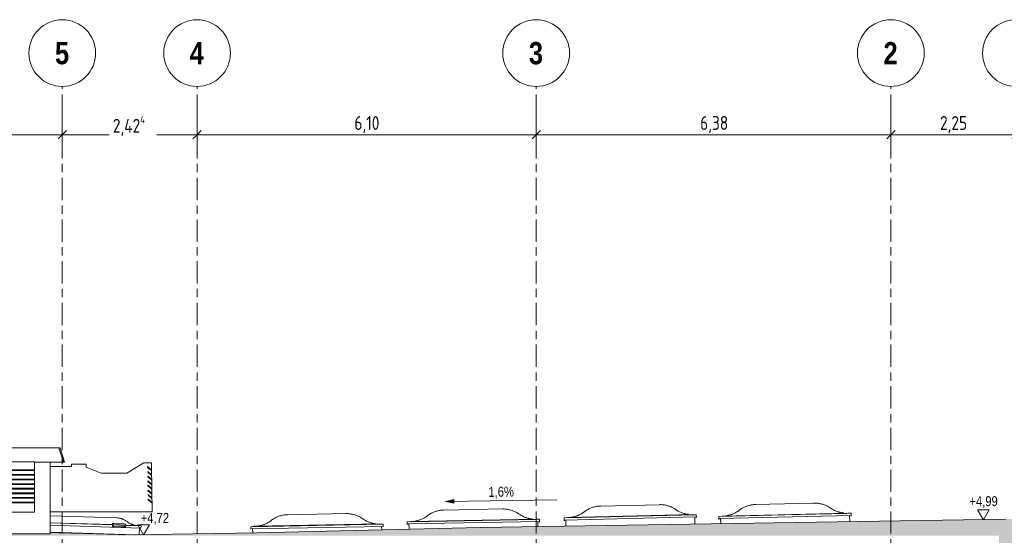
# Model space of a CAD drawing. Header units: metres. Extents: x 2 to 230, y -14 to 869.
# Tile 68 of 71: x 203 to 221, y 2 to 11. Entities that reach past the tile are written whole.
import ezdxf

# ---------------------------------------------------------------- set-up
doc = ezdxf.new("R2010")
doc.units = ezdxf.units.M
doc.linetypes.add('_Rasterlinie_', pattern=[0.75, 0.4, -0.1, 0.15, -0.1])
for name, color, linetype, lineweight in [('A_Bem', 7, 'Continuous', 5), ('A_Bem-100', 7, 'Continuous', 5), ('A_Fenster', 45, 'Continuous', 5), ('A_Geschossdecken', 7, 'Continuous', 5), ('A_Geschossdecken_Oberflächenschraffur', 7, 'Continuous', 5), ('A_Geschossdecken_Schraffur', 7, 'Continuous', 5), ('A_Hoehenkoten', 124, 'Continuous', 5), ('A_Raster', 128, 'Continuous', 5), ('HLS-Bauteile', 7, 'Continuous', 5), ('Neigungskoten', 50, 'Continuous', 5)]:
    doc.layers.add(name, color=color, linetype=linetype, lineweight=lineweight)
doc.styles.add('Arial', font='arial.ttf', dxfattribs={"width": 0.8, "height": 0.18})
doc.styles.add('Arial Narrow_B', font='txt', dxfattribs={"height": 0.4})
doc.styles.add('ISOCPEUR_1', font='isocpeur.ttf', dxfattribs={"width": 0.8, "height": 0.25})
doc.dimstyles.new('BLB-Standard_2_5_Aussen_maskiert_1', dxfattribs={"dimscale": 0.3048, "dimtxt": 0.248995, "dimasz": 0.492126, "dimexe": 1.32874, "dimexo": 0.0625, "dimgap": 0.032808, "dimtad": 1, "dimrnd": 0.001, "dimzin": 0, "dimdsep": 46, "dimtxsty": 'ISOCPEUR_1', "dimblk1": 'OBLIQUE', "dimblk2": 'OBLIQUE', "dimsah": 1, "dimcen": 0.09, "dimdle": 0.164042, "dimazin": 0, "dimtfac": 1, "dimtdec": 4, "dimtix": 1, "dimtmove": 0, "dimatfit": 3, "dimfxl": 1.32874, "dimfxlon": 1, "dimtvp": 1, "dimtfill": 1, "dimtolj": 1, "dimtzin": 0, "dimarcsym": 2})

# ---------------------------------------------------------------- blocks, each defined once
blk = doc.blocks.new('FE Dachkuppel rechteckig - 2320 x 1400-8069988-H')
at = {"layer": 'A_Fenster', "color": 250, "lineweight": 9}
for p, q in [((24.981, 2.489), (23.919, 2.464)), ((25.644, 2.308), (23.265, 2.252)), ((25.584, 2.312), (23.325, 2.258)), ((23.34, 2.253), (25.569, 2.306)), ((25.644, 2.308), (25.584, 2.312)), ((25.645, 2.268), (25.644, 2.308)), ((23.325, 2.258), (23.265, 2.252)), ((23.265, 2.252), (23.266, 2.212)), ((23.265, 2.252), (23.265, 2.238)), ((23.266, 2.212), (25.645, 2.268)), ((23.266, 2.198), (23.266, 2.212)), ((25.64, 2.268), (23.271, 2.212)), ((23.271, 2.212), (23.271, 2.199)), ((23.298, 2.121), (23.296, 2.212)), ((25.618, 2.158), (25.615, 2.268)), ((25.64, 2.255), (25.64, 2.268)), ((25.645, 2.255), (25.645, 2.268))]:
    blk.add_line(p, q, dxfattribs=at)
for points, knots in [([(25.275, 2.4), (25.257, 2.412), (25.23, 2.429), (25.192, 2.447), (25.153, 2.463), (25.112, 2.475), (25.071, 2.483), (25.039, 2.487), (25.007, 2.489), (24.986, 2.489), (24.975, 2.489)], [-1, -1, -1, -1, -0.8, -0.7, -0.6, -0.4, -0.3, -0.2, -0.1, 0, 0, 0, 0]), ([(23.629, 2.361), (23.612, 2.348), (23.586, 2.33), (23.549, 2.31), (23.523, 2.298), (23.498, 2.288), (23.475, 2.28), (23.453, 2.274), (23.429, 2.268), (23.411, 2.265), (23.401, 2.263), (23.398, 2.263)], [0, 0, 0, 0, 0.2, 0.3, 0.4, 0.475, 0.55, 0.625, 0.7, 0.775, 0.8, 0.8, 0.8, 0.8]), ([(23.924, 2.464), (23.913, 2.464), (23.892, 2.463), (23.86, 2.459), (23.829, 2.454), (23.788, 2.444), (23.748, 2.43), (23.709, 2.412), (23.672, 2.392), (23.646, 2.374), (23.629, 2.361)], [0, 0, 0, 0, 0.1, 0.2, 0.3, 0.4, 0.6, 0.7, 0.8, 1, 1, 1, 1]), ([(25.51, 2.313), (25.5, 2.314), (25.479, 2.317), (25.453, 2.322), (25.432, 2.327), (25.412, 2.333), (25.387, 2.341), (25.357, 2.353), (25.319, 2.371), (25.292, 2.388), (25.275, 2.4)], [-0.8, -0.8, -0.8, -0.8, -0.7, -0.6, -0.55, -0.5, -0.4, -0.3, -0.2, 0, 0, 0, 0])]:
    blk.add_open_spline(points, degree=3, knots=knots, dxfattribs=at)
blk = doc.blocks.new('FE Dachkuppel rechteckig - 2320 x 1400-8069985-H')
at = {"layer": 'A_Fenster', "color": 250, "lineweight": 9}
for p, q in [((22.196, 2.462), (21.134, 2.437)), ((22.859, 2.282), (20.48, 2.225)), ((20.54, 2.231), (20.48, 2.225)), ((20.48, 2.225), (20.481, 2.185)), ((20.48, 2.225), (20.48, 2.212)), ((20.481, 2.185), (22.86, 2.242)), ((20.481, 2.172), (20.481, 2.185)), ((22.855, 2.242), (20.486, 2.185)), ((20.486, 2.185), (20.486, 2.172)), ((20.514, 2.078), (20.511, 2.186)), ((22.799, 2.285), (20.54, 2.231)), ((20.555, 2.226), (22.784, 2.28)), ((22.859, 2.282), (22.799, 2.285)), ((22.833, 2.114), (22.83, 2.241)), ((22.856, 2.229), (22.855, 2.242)), ((22.86, 2.242), (22.859, 2.282)), ((22.861, 2.229), (22.86, 2.242))]:
    blk.add_line(p, q, dxfattribs=at)
for points, knots in [([(20.845, 2.334), (20.828, 2.321), (20.802, 2.303), (20.764, 2.283), (20.738, 2.271), (20.713, 2.261), (20.691, 2.254), (20.668, 2.247), (20.645, 2.242), (20.627, 2.238), (20.616, 2.237), (20.613, 2.236)], [0, 0, 0, 0, 0.2, 0.3, 0.4, 0.475, 0.55, 0.625, 0.7, 0.775, 0.8, 0.8, 0.8, 0.8]), ([(21.139, 2.437), (21.129, 2.437), (21.107, 2.436), (21.076, 2.433), (21.044, 2.427), (21.003, 2.417), (20.963, 2.403), (20.925, 2.385), (20.888, 2.365), (20.861, 2.347), (20.845, 2.334)], [0, 0, 0, 0, 0.1, 0.2, 0.3, 0.4, 0.6, 0.7, 0.8, 1, 1, 1, 1]), ([(22.49, 2.373), (22.473, 2.386), (22.446, 2.402), (22.408, 2.421), (22.368, 2.437), (22.328, 2.449), (22.286, 2.457), (22.255, 2.461), (22.223, 2.463), (22.202, 2.463), (22.191, 2.462)], [-1, -1, -1, -1, -0.8, -0.7, -0.6, -0.4, -0.3, -0.2, -0.1, 0, 0, 0, 0]), ([(22.726, 2.287), (22.715, 2.288), (22.694, 2.29), (22.668, 2.295), (22.648, 2.3), (22.627, 2.306), (22.602, 2.314), (22.573, 2.326), (22.535, 2.345), (22.507, 2.361), (22.49, 2.373)], [-0.8, -0.8, -0.8, -0.8, -0.7, -0.6, -0.55, -0.5, -0.4, -0.3, -0.2, 0, 0, 0, 0])]:
    blk.add_open_spline(points, degree=3, knots=knots, dxfattribs=at)
blk = doc.blocks.new('FE Dachkuppel rechteckig - 2320 x 1400-V32-H')
at = {"layer": 'A_Fenster', "color": 250, "lineweight": 9}
for p, q in [((19.376, 2.385), (18.315, 2.365)), ((20.039, 2.2), (17.659, 2.155)), ((17.719, 2.161), (17.659, 2.155)), ((17.659, 2.155), (17.66, 2.115)), ((17.659, 2.155), (17.659, 2.144)), ((17.66, 2.115), (20.04, 2.16)), ((19.979, 2.203), (17.719, 2.161)), ((17.734, 2.156), (19.965, 2.198)), ((20.039, 2.2), (19.979, 2.203)), ((20.011, 2.07), (20.01, 2.159)), ((20.035, 2.149), (20.035, 2.16)), ((20.04, 2.16), (20.039, 2.2)), ((20.04, 2.149), (20.04, 2.16)), ((17.66, 2.104), (17.66, 2.115)), ((17.665, 2.115), (17.665, 2.104)), ((17.692, 2.023), (17.69, 2.116))]:
    blk.add_line(p, q, dxfattribs=at)
for points, knots in [([(18.319, 2.365), (18.309, 2.365), (18.288, 2.364), (18.256, 2.361), (18.225, 2.355), (18.183, 2.345), (18.143, 2.331), (18.105, 2.314), (18.067, 2.294), (18.041, 2.276), (18.024, 2.263)], [0, 0, 0, 0, 0.1, 0.2, 0.3, 0.4, 0.6, 0.7, 0.8, 1, 1, 1, 1]), ([(19.67, 2.294), (19.653, 2.306), (19.626, 2.323), (19.588, 2.342), (19.549, 2.358), (19.508, 2.37), (19.466, 2.378), (19.435, 2.383), (19.403, 2.385), (19.382, 2.385), (19.371, 2.385)], [-1, -1, -1, -1, -0.8, -0.7, -0.6, -0.4, -0.3, -0.2, -0.1, 0, 0, 0, 0]), ([(18.024, 2.263), (18.007, 2.25), (17.981, 2.232), (17.944, 2.212), (17.917, 2.2), (17.893, 2.19), (17.87, 2.183), (17.847, 2.176), (17.824, 2.171), (17.806, 2.168), (17.795, 2.166), (17.793, 2.166)], [0, 0, 0, 0, 0.2, 0.3, 0.4, 0.475, 0.55, 0.625, 0.7, 0.775, 0.8, 0.8, 0.8, 0.8]), ([(19.905, 2.205), (19.895, 2.206), (19.874, 2.209), (19.848, 2.214), (19.827, 2.22), (19.807, 2.226), (19.782, 2.234), (19.752, 2.246), (19.714, 2.265), (19.687, 2.282), (19.67, 2.294)], [-0.8, -0.8, -0.8, -0.8, -0.7, -0.6, -0.55, -0.5, -0.4, -0.3, -0.2, 0, 0, 0, 0])]:
    blk.add_open_spline(points, degree=3, knots=knots, dxfattribs=at)
blk = doc.blocks.new('FE Dachkuppel rechteckig - 2320 x 1400-8069983-H')
at = {"layer": 'A_Fenster', "color": 250, "lineweight": 9}
for p, q in [((16.56, 2.301), (15.507, 2.281)), ((17.227, 2.111), (14.848, 2.066)), ((14.907, 2.073), (14.848, 2.066)), ((14.848, 2.026), (17.228, 2.071)), ((14.848, 2.066), (14.848, 2.026)), ((14.848, 2.025), (14.848, 2.026)), ((14.853, 2.026), (14.853, 2.025)), ((14.88, 1.957), (14.878, 2.027)), ((17.167, 2.115), (14.907, 2.073)), ((14.918, 2.068), (17.157, 2.11)), ((17.227, 2.111), (17.167, 2.115)), ((17.199, 2.012), (17.198, 2.071)), ((17.223, 2.07), (17.223, 2.071)), ((17.228, 2.071), (17.227, 2.111)), ((17.228, 2.07), (17.228, 2.071))]:
    blk.add_line(p, q, dxfattribs=at)
for points, knots in [([(15.213, 2.177), (15.196, 2.164), (15.169, 2.146), (15.132, 2.126), (15.106, 2.113), (15.081, 2.104), (15.058, 2.096), (15.036, 2.089), (15.012, 2.084), (14.994, 2.08), (14.984, 2.078), (14.981, 2.078)], [0, 0, 0, 0, 0.2, 0.3, 0.4, 0.475, 0.55, 0.625, 0.7, 0.775, 0.8, 0.8, 0.8, 0.8]), ([(15.508, 2.281), (15.497, 2.281), (15.476, 2.28), (15.444, 2.277), (15.413, 2.271), (15.372, 2.261), (15.331, 2.247), (15.293, 2.229), (15.256, 2.208), (15.229, 2.19), (15.213, 2.177)], [0, 0, 0, 0, 0.1, 0.2, 0.3, 0.4, 0.6, 0.7, 0.8, 1, 1, 1, 1]), ([(16.858, 2.208), (16.841, 2.221), (16.814, 2.238), (16.776, 2.257), (16.737, 2.273), (16.696, 2.286), (16.655, 2.294), (16.623, 2.299), (16.591, 2.301), (16.57, 2.302), (16.559, 2.301)], [-1, -1, -1, -1, -0.8, -0.7, -0.6, -0.4, -0.3, -0.2, -0.1, 0, 0, 0, 0]), ([(17.093, 2.118), (17.083, 2.119), (17.062, 2.122), (17.036, 2.128), (17.015, 2.133), (16.995, 2.139), (16.97, 2.148), (16.941, 2.16), (16.903, 2.179), (16.875, 2.196), (16.858, 2.208)], [-0.8, -0.8, -0.8, -0.8, -0.7, -0.6, -0.55, -0.5, -0.4, -0.3, -0.2, 0, 0, 0, 0])]:
    blk.add_open_spline(points, degree=3, knots=knots, dxfattribs=at)
blk = doc.blocks.new('FE Dachkuppel rund - Ø_850 _1000_-8070000-H')
at = {"layer": 'A_Fenster', "lineweight": 9}
blk.add_hatch(color=253, dxfattribs=at).paths.add_polyline_path([(12.593, 2.06), (12.594, 2.114), (12.476, 2.119), (12.358, 2.121), (12.355, 2.067), (12.376, 2.067), (12.378, 2.097), (12.573, 2.09), (12.572, 2.06)], flags=0)
at = {"layer": 'A_Fenster', "color": 250, "lineweight": 9}
for p, q in [((12.355, 2.067), (12.376, 2.067)), ((12.378, 2.097), (12.475, 2.094)), ((12.475, 2.094), (12.573, 2.09)), ((12.572, 2.06), (12.593, 2.06))]:
    blk.add_line(p, q, dxfattribs=at)
at = {"layer": 'A_Fenster', "color": 250, "lineweight": 9, "flags": 128}
for points in [[(12.358, 2.121), (12.357, 2.094), (12.355, 2.067)], [(12.376, 2.067), (12.377, 2.082), (12.378, 2.097)], [(12.573, 2.09), (12.572, 2.075), (12.572, 2.06)], [(12.593, 2.06), (12.594, 2.087), (12.594, 2.114)]]:
    blk.add_lwpolyline(points, dxfattribs=at)
at = {"layer": 'A_Fenster', "color": 250, "lineweight": 9}
for start_param, end_param in [(4.712512, 4.931942), (4.492836, 4.712512)]:
    blk.add_ellipse((12.474, 2.062), major_axis=(-0.45, 0.014), ratio=0.00388, start_param=start_param, end_param=end_param, dxfattribs=at)
for points in [[(12.476, 2.119), (12.456, 2.119), (12.417, 2.12), (12.378, 2.121), (12.358, 2.121)], [(12.594, 2.114), (12.574, 2.115), (12.535, 2.117), (12.496, 2.118), (12.476, 2.119)]]:
    blk.add_open_spline(points, degree=3, dxfattribs=at)
blk = doc.blocks.new('FE Dachkuppel rechteckig - 2400 x 900-8070001-H')
at = {"layer": 'A_Fenster', "color": 250, "lineweight": 9}
for p, q in [((12.437, 2.225), (11.233, 2.263)), ((12.357, 2.103), (11.233, 2.138)), ((12.357, 2.097), (11.233, 2.133)), ((11.233, 2.093), (12.869, 2.041)), ((12.783, 1.919), (11.233, 1.968)), ((12.811, 2.089), (12.594, 2.095)), ((12.871, 2.081), (12.594, 2.09)), ((12.811, 2.091), (12.811, 2.089)), ((12.871, 2.081), (12.811, 2.089)), ((12.836, 1.92), (12.84, 2.042)), ((12.869, 2.041), (12.871, 2.081)), ((12.871, 2.084), (12.871, 2.081))]:
    blk.add_line(p, q, dxfattribs=at)
for points, knots in [([(12.436, 2.225), (12.444, 2.225), (12.461, 2.224), (12.485, 2.22), (12.505, 2.216), (12.521, 2.211), (12.533, 2.207), (12.544, 2.202), (12.559, 2.196), (12.578, 2.186), (12.599, 2.174), (12.612, 2.164), (12.618, 2.159)], [0, 0, 0, 0, 0.125, 0.25, 0.375, 0.4375, 0.5, 0.5625, 0.625, 0.75, 0.875, 1, 1, 1, 1]), ([(12.618, 2.157), (12.612, 2.162), (12.599, 2.172), (12.578, 2.185), (12.556, 2.196), (12.537, 2.204), (12.521, 2.21), (12.505, 2.215), (12.485, 2.22), (12.461, 2.223), (12.444, 2.225), (12.436, 2.225)], [-1, -1, -1, -1, -0.875, -0.75, -0.625, -0.5, -0.4375, -0.375, -0.25, -0.125, 0, 0, 0, 0]), ([(12.618, 2.159), (12.625, 2.154), (12.638, 2.144), (12.659, 2.131), (12.681, 2.12), (12.7, 2.112), (12.712, 2.108), (12.716, 2.107)], [0, 0, 0, 0, 0.125, 0.25, 0.375, 0.5, 0.5612607, 0.5612607, 0.5612607, 0.5612607]), ([(12.801, 2.089), (12.793, 2.089), (12.776, 2.09), (12.752, 2.094), (12.732, 2.099), (12.716, 2.104), (12.704, 2.108), (12.693, 2.113), (12.678, 2.119), (12.659, 2.129), (12.638, 2.142), (12.625, 2.152), (12.618, 2.157)], [-1, -1, -1, -1, -0.875, -0.75, -0.625, -0.5625, -0.5, -0.4375, -0.375, -0.25, -0.125, 0, 0, 0, 0])]:
    blk.add_open_spline(points, degree=3, knots=knots, dxfattribs=at)
blk = doc.blocks.new('HLS-Bauteile 1 - HLS-Bauteile 1-8100788-H')
at = {"layer": 'HLS-Bauteile', "color": 250, "lineweight": 9}
for p, q in [((7.554, 3.485), (7.474, 3.225)), ((7.554, 3.485), (11.394, 3.485)), ((11.474, 3.225), (11.394, 3.485)), ((11.394, 3.485), (11.415, 3.485)), ((11.495, 3.225), (11.415, 3.485)), ((5.889, 3.227), (5.888, 3.087)), ((6.044, 3.227), (5.889, 3.227)), ((6.349, 3.036), (6.044, 3.227)), ((7.338, 3.202), (7.092, 3.202)), ((7.092, 3.202), (7.092, 3.147)), ((7.338, 3.159), (7.338, 3.202)), ((7.966, 3.225), (7.474, 3.225)), ((7.714, 3.225), (7.714, 1.935)), ((7.966, 3.087), (7.966, 3.23)), ((7.966, 3.23), (10.956, 3.23)), ((10.956, 3.23), (10.956, 3.087)), ((11.474, 3.225), (10.956, 3.225)), ((11.233, 1.935), (11.233, 3.225)), ((11.495, 3.225), (11.474, 3.225)), ((11.885, 3.192), (11.619, 3.192)), ((11.619, 3.192), (11.619, 3.149)), ((11.885, 3.135), (11.885, 3.192)), ((12.919, 3.217), (12.614, 3.026)), ((13.058, 3.217), (12.919, 3.217)), ((13.06, 3.087), (13.058, 3.217)), ((5.887, 3.074), (5.886, 3.004)), ((5.886, 3.004), (5.957, 3.063)), ((5.957, 3.05), (5.886, 2.991)), ((5.958, 3.133), (5.887, 3.074)), ((5.888, 3.087), (5.958, 3.147)), ((5.957, 3.063), (5.957, 3.05)), ((5.958, 3.147), (5.958, 3.133)), ((6.781, 3.036), (6.349, 3.036)), ((7.092, 3.147), (6.781, 3.036)), ((7.714, 3.159), (7.338, 3.159)), ((7.966, 3.074), (7.966, 3.087)), ((7.966, 3.087), (10.956, 3.087)), ((7.966, 3.003), (7.966, 3.074)), ((7.966, 3.074), (10.956, 3.074)), ((10.956, 3.087), (10.956, 3.074)), ((10.956, 3.074), (10.956, 3.003)), ((11.619, 3.149), (11.233, 3.149)), ((12.154, 3.026), (11.885, 3.135)), ((12.614, 3.026), (12.154, 3.026)), ((12.989, 3.133), (12.989, 3.147)), ((12.989, 3.147), (13.06, 3.087)), ((13.06, 3.074), (12.989, 3.133)), ((12.99, 3.048), (12.99, 3.061)), ((12.99, 3.061), (13.061, 3.001)), ((13.061, 2.988), (12.99, 3.048)), ((13.061, 3.001), (13.06, 3.074)), ((5.885, 2.91), (5.884, 2.842)), ((5.884, 2.842), (5.955, 2.901)), ((5.955, 2.888), (5.884, 2.829)), ((5.886, 2.991), (5.885, 2.923)), ((5.885, 2.923), (5.956, 2.982)), ((5.956, 2.969), (5.885, 2.91)), ((5.955, 2.901), (5.955, 2.888)), ((5.956, 2.982), (5.956, 2.969)), ((7.966, 2.99), (7.966, 3.003)), ((7.966, 3.003), (10.956, 3.003)), ((7.966, 2.923), (7.966, 2.99)), ((7.966, 2.99), (10.956, 2.99)), ((7.966, 2.91), (7.966, 2.923)), ((7.966, 2.923), (10.956, 2.923)), ((7.966, 2.839), (7.966, 2.91)), ((7.966, 2.91), (10.956, 2.91)), ((7.966, 2.827), (7.966, 2.839)), ((7.966, 2.839), (10.956, 2.839)), ((10.956, 3.003), (10.956, 2.99)), ((10.956, 2.99), (10.956, 2.923)), ((10.956, 2.923), (10.956, 2.91)), ((10.956, 2.91), (10.956, 2.839)), ((10.956, 2.839), (10.956, 2.827)), ((12.991, 2.962), (12.991, 2.975)), ((12.991, 2.975), (13.062, 2.915)), ((13.062, 2.902), (12.991, 2.962)), ((12.992, 2.881), (12.992, 2.894)), ((12.992, 2.894), (13.063, 2.834)), ((13.063, 2.821), (12.992, 2.881)), ((13.062, 2.915), (13.061, 2.988)), ((13.063, 2.834), (13.062, 2.902)), ((5.882, 2.664), (5.881, 2.596)), ((5.883, 2.745), (5.882, 2.677)), ((5.882, 2.677), (5.953, 2.736)), ((5.953, 2.723), (5.882, 2.664)), ((5.884, 2.829), (5.883, 2.758)), ((5.883, 2.758), (5.954, 2.817)), ((5.954, 2.804), (5.883, 2.745)), ((5.953, 2.736), (5.953, 2.723)), ((5.954, 2.817), (5.954, 2.804)), ((7.966, 2.757), (7.966, 2.827)), ((7.966, 2.827), (10.956, 2.827)), ((7.966, 2.744), (7.966, 2.757)), ((7.966, 2.757), (10.956, 2.757)), ((7.966, 2.673), (7.966, 2.744)), ((7.966, 2.744), (10.956, 2.744)), ((7.966, 2.66), (7.966, 2.673)), ((7.966, 2.673), (10.956, 2.673)), ((7.966, 2.593), (7.966, 2.66)), ((7.966, 2.66), (10.956, 2.66)), ((10.956, 2.827), (10.956, 2.757)), ((10.956, 2.757), (10.956, 2.744)), ((10.956, 2.744), (10.956, 2.673)), ((10.956, 2.673), (10.956, 2.66)), ((10.956, 2.66), (10.956, 2.593)), ((12.994, 2.799), (12.993, 2.812)), ((12.993, 2.812), (13.064, 2.753)), ((13.064, 2.739), (12.994, 2.799)), ((12.995, 2.713), (12.995, 2.726)), ((12.995, 2.726), (13.065, 2.667)), ((13.066, 2.654), (12.995, 2.713)), ((13.064, 2.753), (13.063, 2.821)), ((13.065, 2.667), (13.064, 2.739)), ((5.88, 2.501), (5.877, 2.334)), ((5.881, 2.583), (5.88, 2.515)), ((5.88, 2.515), (5.951, 2.574)), ((5.95, 2.561), (5.88, 2.501)), ((5.881, 2.596), (5.952, 2.655)), ((5.951, 2.642), (5.881, 2.583)), ((5.951, 2.574), (5.95, 2.561)), ((5.952, 2.655), (5.951, 2.642)), ((7.966, 2.58), (7.966, 2.593)), ((7.966, 2.593), (10.956, 2.593)), ((7.966, 2.509), (7.966, 2.58)), ((7.966, 2.58), (10.956, 2.58)), ((7.966, 2.497), (7.966, 2.509)), ((7.966, 2.509), (10.956, 2.509)), ((7.966, 2.329), (7.966, 2.497)), ((10.956, 2.497), (7.966, 2.497)), ((10.956, 2.593), (10.956, 2.58)), ((10.956, 2.58), (10.956, 2.509)), ((10.956, 2.509), (10.956, 2.497)), ((10.956, 2.497), (10.956, 2.329)), ((12.996, 2.632), (12.996, 2.645)), ((12.996, 2.645), (13.066, 2.586)), ((13.067, 2.573), (12.996, 2.632)), ((12.997, 2.551), (12.997, 2.564)), ((12.997, 2.564), (13.068, 2.504)), ((13.068, 2.491), (12.997, 2.551)), ((13.066, 2.586), (13.066, 2.654)), ((13.068, 2.504), (13.067, 2.573)), ((13.07, 2.334), (13.068, 2.491)), ((5.877, 2.334), (7.714, 2.334)), ((7.966, 2.329), (10.956, 2.329)), ((11.233, 2.334), (13.07, 2.334)), ((11.233, 1.935), (7.714, 1.935))]:
    blk.add_line(p, q, dxfattribs=at)
blk = doc.blocks.new('Höhenkoten - leer-6237472-H')
at = {"layer": 'A_Hoehenkoten'}
for p, q in [((-20.06, -8.745), (-20.268, -8.745)), ((-20.164, -8.925), (-20.268, -8.745)), ((-20.164, -8.925), (-20.06, -8.745))]:
    blk.add_line(p, q, dxfattribs=at)
blk = doc.blocks.new('Raster - Raster-989695-H')
at = {"layer": 'A_Raster', "lineweight": 9}
blk.add_circle((28.608, 10.586), 0.6, dxfattribs=at)
blk = doc.blocks.new('DIMBLOCK158-H')
at = {"layer": 'A_Bem-100'}
for p, q in [((219.062, 8.712), (219.062, 9.522)), ((221.311, 8.712), (221.311, 9.522)), ((221.361, 9.117), (219.062, 9.117)), ((219.062, 9.117), (219.062, 8.712)), ((221.311, 9.117), (221.311, 8.712))]:
    blk.add_line(p, q, dxfattribs=at)
at = {"layer": 'A_Bem-100', "lineweight": 9}
for p, q in [((219.062, 9.117), (218.987, 9.042)), ((219.062, 9.117), (219.137, 9.192)), ((221.311, 9.117), (221.236, 9.042)), ((221.311, 9.117), (221.386, 9.192))]:
    blk.add_line(p, q, dxfattribs=at)
at = {"layer": 'A_Bem-100', "color": 0, "insert": (219.946, 9.453), "char_height": 0.25, "width": 0.57664, "attachment_point": 1, "line_spacing_factor": 1.149209, "style": 'ISOCPEUR_1', "bg_fill": 3, "box_fill_scale": 1.25, "bg_fill_color": 256, "bg_fill_true_color": 13158600, "bg_fill_transparency": 0}
blk.add_mtext('2,25', dxfattribs=at)
blk = doc.blocks.new('_Oblique')
at = {"color": 0, "linetype": 'ByBlock', "lineweight": -2}
blk.add_line((-0.5, -0.5), (0.5, 0.5), dxfattribs=at)
blk = doc.blocks.new('DIMBLOCK159-H')
at = {"layer": 'A_Bem-100'}
for p, q in [((212.682, 8.712), (212.682, 9.522)), ((219.062, 8.712), (219.062, 9.522)), ((219.062, 9.117), (212.682, 9.117)), ((212.682, 9.117), (212.682, 8.712)), ((219.062, 9.117), (219.062, 8.712))]:
    blk.add_line(p, q, dxfattribs=at)
at = {"layer": 'A_Bem-100', "lineweight": 9}
for p, q in [((212.682, 9.117), (212.607, 9.042)), ((212.682, 9.117), (212.757, 9.192)), ((219.062, 9.117), (218.987, 9.042)), ((219.062, 9.117), (219.137, 9.192))]:
    blk.add_line(p, q, dxfattribs=at)
at = {"layer": 'A_Bem-100', "color": 0, "insert": (215.631, 9.453), "char_height": 0.25, "width": 0.57664, "attachment_point": 1, "line_spacing_factor": 1.149209, "style": 'ISOCPEUR_1', "bg_fill": 3, "box_fill_scale": 1.25, "bg_fill_color": 256, "bg_fill_true_color": 13158600, "bg_fill_transparency": 0}
blk.add_mtext('6,38', dxfattribs=at)
blk = doc.blocks.new('DIMBLOCK160-H')
at = {"layer": 'A_Bem-100'}
for p, q in [((206.582, 8.712), (206.582, 9.522)), ((212.682, 8.712), (212.682, 9.522)), ((212.682, 9.117), (206.582, 9.117)), ((206.582, 9.117), (206.582, 8.712)), ((212.682, 9.117), (212.682, 8.712))]:
    blk.add_line(p, q, dxfattribs=at)
at = {"layer": 'A_Bem-100', "lineweight": 9}
for p, q in [((206.582, 9.117), (206.507, 9.042)), ((206.582, 9.117), (206.657, 9.192)), ((212.682, 9.117), (212.607, 9.042)), ((212.682, 9.117), (212.757, 9.192))]:
    blk.add_line(p, q, dxfattribs=at)
at = {"layer": 'A_Bem-100', "color": 0, "insert": (209.411, 9.453), "char_height": 0.25, "width": 0.52883, "attachment_point": 1, "line_spacing_factor": 1.149209, "style": 'ISOCPEUR_1', "bg_fill": 3, "box_fill_scale": 1.25, "bg_fill_color": 256, "bg_fill_true_color": 13158600, "bg_fill_transparency": 0}
blk.add_mtext('6,10', dxfattribs=at)
blk = doc.blocks.new('DIMBLOCK161-H')
at = {"layer": 'A_Bem-100'}
for p, q in [((204.157, 8.712), (204.157, 9.522)), ((206.582, 8.712), (206.582, 9.522)), ((206.582, 9.117), (204.157, 9.117)), ((204.157, 9.117), (204.157, 8.712)), ((206.582, 9.117), (206.582, 8.712))]:
    blk.add_line(p, q, dxfattribs=at)
at = {"layer": 'A_Bem-100', "lineweight": 9}
for p, q in [((204.157, 9.117), (204.082, 9.042)), ((204.157, 9.117), (204.232, 9.192)), ((206.582, 9.117), (206.507, 9.042)), ((206.582, 9.117), (206.657, 9.192))]:
    blk.add_line(p, q, dxfattribs=at)
at = {"layer": 'A_Bem-100', "color": 0, "insert": (205.067, 9.453), "char_height": 0.25, "width": 0.72602, "attachment_point": 1, "line_spacing_factor": 1.149209, "style": 'ISOCPEUR_1', "bg_fill": 3, "box_fill_scale": 1.25, "bg_fill_color": 256, "bg_fill_true_color": 13158600, "bg_fill_transparency": 0}
blk.add_mtext('2,42\\A2\\H0.5x;\\S4^  ;\\H2x;', dxfattribs=at)
blk = doc.blocks.new('DIMBLOCK162-H')
at = {"layer": 'A_Bem-100'}
for p, q in [((200.049, 8.712), (200.049, 9.522)), ((204.157, 8.712), (204.157, 9.522)), ((204.157, 9.117), (200.049, 9.117)), ((200.049, 9.117), (200.049, 8.712)), ((204.157, 9.117), (204.157, 8.712))]:
    blk.add_line(p, q, dxfattribs=at)
at = {"layer": 'A_Bem-100', "lineweight": 9}
for p, q in [((200.049, 9.117), (199.974, 9.042)), ((200.049, 9.117), (200.124, 9.192)), ((204.157, 9.117), (204.082, 9.042)), ((204.157, 9.117), (204.232, 9.192))]:
    blk.add_line(p, q, dxfattribs=at)
at = {"layer": 'A_Bem-100', "color": 0, "insert": (201.828, 9.453), "char_height": 0.25, "width": 0.66029, "attachment_point": 1, "line_spacing_factor": 1.149209, "style": 'ISOCPEUR_1', "bg_fill": 3, "box_fill_scale": 1.25, "bg_fill_color": 256, "bg_fill_true_color": 13158600, "bg_fill_transparency": 0}
blk.add_mtext('4,10\\A2\\H0.5x;\\S8^  ;\\H2x;', dxfattribs=at)

msp = doc.modelspace()

# ---------------------------------------------------------------- hatches: boundary and pattern name
at = {"layer": 'A_Geschossdecken_Oberflächenschraffur'}
h = msp.add_hatch(dxfattribs=at)
h.set_pattern_fill('FP_53', color=9, style=0, pattern_type=2)
h.set_pattern_definition([(178.286, (203.644129, 1.968), (0.251797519, -0.010536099), [])])
h.paths.add_polyline_path([(205.3739, 1.9173), (205.4858, 1.9192), (203.9361, 1.9683), (203.9361, 1.9627), (205.0881, 1.9263)], flags=0)
at = {"layer": 'A_Geschossdecken_Schraffur', "lineweight": 9}
h = msp.add_hatch(color=253, dxfattribs=at)
h.paths.add_polyline_path([(207.3775, 0.9549), (221.342, 0.9549), (221.342, 2.2049), (211.6525, 2.0533), (207.6549, 1.9579), (205.3739, 1.9173), (203.9361, 1.9627), (203.9361, 1.9349), (200.4174, 1.9349), (200.4174, 2.0591), (197.0321, 2.1149), (193.513, 2.2049), (193.513, 1.9049), (221.008, 1.9049), (221.008, 1.0049), (205.3066, 1.0049), (205.3129, 0.9549), (206.6589, 0.9549)], flags=0)
h.paths.add_polyline_path([(193.513, 0.9549), (204.9701, 0.9549), (204.9795, 1.0049), (193.513, 1.0049)], flags=0)
at = {"layer": 'Neigungskoten'}
msp.add_hatch(color=256, dxfattribs=at).paths.add_polyline_path([(211.0509, 2.5175), (211.2014, 2.4866), (211.2004, 2.5531)], flags=0)

# ---------------------------------------------------------------- linework, layer by layer
at = {"layer": 'A_Geschossdecken', "color": 250, "lineweight": 9}
for p, q in [((221.122, 2.2015), (211.6724, 2.0537)), ((205.4858, 1.9192), (203.9361, 1.9683)), ((205.3739, 1.9173), (203.9361, 1.9627)), ((207.6549, 1.9579), (205.3739, 1.9173)), ((211.6724, 2.0537), (207.6549, 1.9579))]:
    msp.add_line(p, q, dxfattribs=at)
at = {"layer": 'A_Raster', "linetype": '_Rasterlinie_', "lineweight": 9}
for p, q in [((204.1573, -12.308), (204.1573, 9.9864)), ((206.5817, -12.308), (206.5817, 9.9864)), ((212.6817, -12.308), (212.6817, 9.9864)), ((219.0617, -12.308), (219.0617, 9.9864))]:
    msp.add_line(p, q, dxfattribs=at)
at = {"layer": 'Neigungskoten'}
for p, q in [((211.2004, 2.5531), (211.0509, 2.5175)), ((213.0506, 2.5488), (211.0509, 2.5175)), ((211.0509, 2.5175), (211.2014, 2.4866)), ((211.2014, 2.4866), (211.2004, 2.5531))]:
    msp.add_line(p, q, dxfattribs=at)

# ---------------------------------------------------------------- block references
at = {"layer": 'A_Fenster', "color": 250, "lineweight": 9}
for name in ['FE Dachkuppel rechteckig - 2320 x 1400-8069988-H', 'FE Dachkuppel rechteckig - 2320 x 1400-V32-H', 'FE Dachkuppel rechteckig - 2320 x 1400-8069985-H', 'FE Dachkuppel rechteckig - 2400 x 900-8070001-H', 'FE Dachkuppel rechteckig - 2320 x 1400-8069983-H', 'FE Dachkuppel rund - Ø_850 _1000_-8070000-H']:
    msp.add_blockref(name, (192.7031, 0), dxfattribs=at)
at = {"layer": 'A_Hoehenkoten'}
msp.add_blockref('Höhenkoten - leer-6237472-H', (240.8899, 11.1157), dxfattribs=at)
at = {"layer": 'A_Hoehenkoten', "extrusion": (0, 0, -1)}
msp.add_blockref('Höhenkoten - leer-6237472-H', (-185.4548, 10.8467), dxfattribs=at)
at = {"layer": 'A_Raster', "lineweight": 9}
for p in [(175.5491, 0), (177.9735, 0), (184.0735, 0), (190.4535, 0), (192.7031, 0)]:
    msp.add_blockref('Raster - Raster-989695-H', p, dxfattribs=at)
at = {"layer": 'HLS-Bauteile', "color": 250, "lineweight": 9}
msp.add_blockref('HLS-Bauteile 1 - HLS-Bauteile 1-8100788-H', (192.7031, 0), dxfattribs=at)

# ---------------------------------------------------------------- texts
at = {"layer": 'A_Hoehenkoten', "char_height": 0.18, "width": 0.601593, "attachment_point": 1, "line_spacing_factor": 0.941778, "style": 'Arial'}
for s, insert in [('+4,99', (220.4755, 2.6147)), ('+4,72', (205.5679, 2.3138))]:
    msp.add_mtext(s, dxfattribs=dict(at, insert=insert))
at = {"layer": 'A_Raster', "char_height": 0.4, "width": 0.312658, "attachment_point": 1, "style": 'Arial Narrow_B'}
for s, insert in [('\\fArial Narrow|b1|i0|c0|p34|;5', (204.0253, 10.7847)), ('\\fArial Narrow|b1|i0|c0|p34|;4', (206.4497, 10.7847)), ('\\fArial Narrow|b1|i0|c0|p34|;3', (212.5497, 10.7847)), ('\\fArial Narrow|b1|i0|c0|p34|;2', (218.9297, 10.7847))]:
    msp.add_mtext(s, dxfattribs=dict(at, insert=insert))
at = {"layer": 'Neigungskoten', "color": 7, "insert": (211.821, 2.7817), "char_height": 0.18, "width": 0.542095, "attachment_point": 1, "rotation": 0.8956, "line_spacing_factor": 0.941778, "style": 'Arial'}
msp.add_mtext('1,6%', dxfattribs=at)

# ---------------------------------------------------------------- next in the draw order: dimensions: what is measured, and where the dimension line sits
at = {"layer": 'A_Bem'}
dim = msp.add_linear_dim(base=(219.0617, 9.1165), p1=(221.3113, 8.7115), p2=(219.0617, 8.7115), dimstyle='BLB-Standard_2_5_Aussen_maskiert_1', override={"dimpost": '<>', "dimfxl": 2.249625}, dxfattribs=at)
dim.commit()
dim.dimension.update_dxf_attribs({"geometry": 'DIMBLOCK158-H', "text_midpoint": (220.1865, 9.2515)})

# ---------------------------------------------------------------- next in the draw order: dimensions: what is measured, and where the dimension line sits
dim = msp.add_linear_dim(base=(212.6817, 9.1165), p1=(219.0617, 8.7115), p2=(212.6817, 8.7115), dimstyle='BLB-Standard_2_5_Aussen_maskiert_1', override={"dimpost": '<>', "dimfxl": 6.38}, dxfattribs=at)
dim.commit()
dim.dimension.update_dxf_attribs({"geometry": 'DIMBLOCK159-H', "text_midpoint": (215.8717, 9.2515)})

# ---------------------------------------------------------------- next in the draw order: dimensions: what is measured, and where the dimension line sits
dim = msp.add_linear_dim(base=(206.5817, 9.1165), p1=(212.6817, 8.7115), p2=(206.5817, 8.7115), dimstyle='BLB-Standard_2_5_Aussen_maskiert_1', override={"dimpost": '<>', "dimfxl": 6.1}, dxfattribs=at)
dim.commit()
dim.dimension.update_dxf_attribs({"geometry": 'DIMBLOCK160-H', "text_midpoint": (209.6317, 9.2515)})

# ---------------------------------------------------------------- next in the draw order: dimensions: what is measured, and where the dimension line sits
dim = msp.add_linear_dim(base=(204.1573, 9.1165), p1=(206.5817, 8.7115), p2=(204.1573, 8.7115), text='\\A1;2,42\\Q;{\\A1;{\\H0.5x;\\S4^ ;}}', dimstyle='BLB-Standard_2_5_Aussen_maskiert_1', override={"dimpost": '<>', "dimfxl": 2.424375}, dxfattribs=at)
dim.commit()
dim.dimension.update_dxf_attribs({"geometry": 'DIMBLOCK161-H', "text_midpoint": (205.3695, 9.2765)})

# ---------------------------------------------------------------- next in the draw order: dimensions: what is measured, and where the dimension line sits
dim = msp.add_linear_dim(base=(200.0491, 9.1165), p1=(204.1573, 8.7115), p2=(200.0491, 8.7115), text='\\A1;4,10\\Q;{\\A1;{\\H0.5x;\\S8^ ;}}', dimstyle='BLB-Standard_2_5_Aussen_maskiert_1', override={"dimpost": '<>', "dimfxl": 4.108161}, dxfattribs=at)
dim.commit()
dim.dimension.update_dxf_attribs({"geometry": 'DIMBLOCK162-H', "text_midpoint": (202.1032, 9.2765)})

doc.saveas('drawing.dxf')
